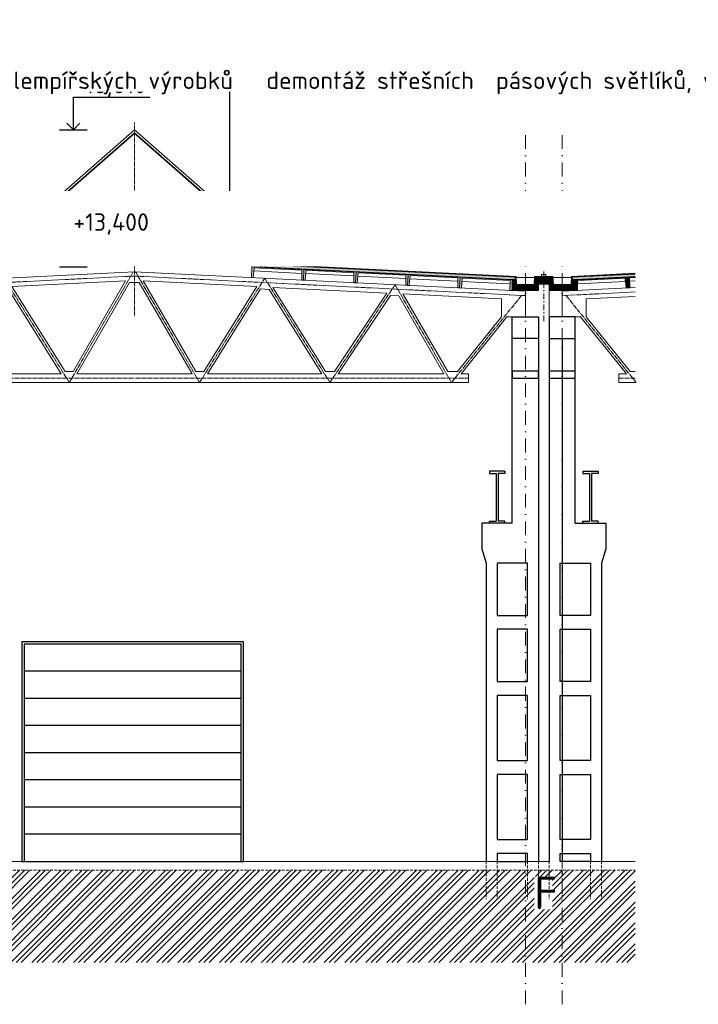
# Model space of a CAD drawing. Header units: millimetres. Extents: x -15830 to 4680139, y -28864 to 2281735.
# Tile 190 of 256: x 484263 to 499887, y 46138 to 68798. Entities that reach past the tile are written whole.
import ezdxf
from ezdxf import colors
from ezdxf.entities.mleader import LeaderData, LeaderLine
from ezdxf.math import Vec2, Vec3

# ---------------------------------------------------------------- set-up
doc = ezdxf.new("R2010")
doc.units = ezdxf.units.MM
for name, pattern in [('AM_DIN_G_W050', [13.75, 9.75, -1.5, 1, -1.5]), ('CARKOVANA', [5, 3, -2]), ('DASHDOT', [25.4, 12.7, -6.35, 0, -6.35]), ('HIDDEN', [9.525, 6.35, -3.175])]:
    doc.linetypes.add(name, pattern=pattern)
doc.layers.add('0 @ 200', color=7, linetype='Continuous')
doc.layers.add('A99_N_txt-popis-50', color=240, linetype='Continuous', lineweight=9)
doc.layers.add('A99_N_txt-popis-50 @ 200', color=240, linetype='Continuous', lineweight=9)
doc.styles.add('A99_popis', font='isocpeur.ttf')
doc.styles.add('ad_popis 100', font='isocpeur.ttf', dxfattribs={"height": 200})
pattern_1 = [(45, (431694.65, 59538.25), (-35.35534, 35.35534), []), (45, (431708.79, 59538.25), (-35.35534, 35.35534), []), (45, (431737.076, 59538.25), (-21.213203, 49.497475), [20, -10, 0, -10])]
pattern_2 = [(47.86, (460220.41, 62824.364), (-29.660305, 26.83778), []), (2.86, (460264.76, 62839.845), (26.837778, 29.660305), [5, -51.568542]), (47.86, (460269.754, 62840.095), (-29.660305, 26.83778), [5, -35]), (92.86, (460273.109, 62843.802), (-29.660305, 26.837778), [5, -51.568542]), (137.86, (460272.86, 62848.796), (-26.83778, -29.660305), [5, -35]), (2.86, (460264.158, 62851.9), (26.837778, 29.660305), [5, -51.568542]), (47.86, (460260.803, 62848.194), (-29.660305, 26.83778), [5, -35]), (92.86, (460261.053, 62843.2), (-29.660305, 26.837778), [5, -51.568542]), (137.86, (460264.76, 62839.845), (-26.83778, -29.660305), [5, -35]), (47.86, (460277.02, 62857.12), (-29.660305, 26.83778), [10, -30])]
pattern_3 = [(315, (414604.65, 300959.11), (28.284271, 28.284271), []), (270, (414617.9, 300914.04), (28.2842712, -28.2842712), [5, -51.5685425]), (315, (414617.9, 300909.04), (28.284271, 28.284271), [5, -35]), (360, (414621.434, 300905.506), (28.2842712, 28.2842712), [5, -51.5685425]), (45, (414626.434, 300905.506), (-28.284271, 28.284271), [5, -35]), (270, (414629.97, 300914.04), (28.2842712, -28.2842712), [5, -51.5685425]), (315, (414626.434, 300917.577), (28.284271, 28.284271), [5, -35]), (360, (414621.434, 300917.577), (28.2842712, 28.2842712), [5, -51.5685425]), (45, (414617.9, 300914.04), (-28.284271, 28.284271), [5, -35]), (315, (414634.54, 300900.935), (28.284271, 28.284271), [10, -30])]

# ---------------------------------------------------------------- blocks, each defined once
blk = doc.blocks.new('*U1031')
at = {"layer": 'A99_N_txt-popis-50 @ 200', "lineweight": 9}
ml = blk.add_multileader_mtext('Standard', dxfattribs=at)
ml.set_content('\\A1;{\\C256;odvodňovací systém \\Pbude součásti \\Pdodávky opláštění}', color=1, style='A99_popis')
ml.set_leader_properties(color=256, linetype='ByLayer', lineweight=-1)
ml.build(insert=Vec2(0, 0))
ml.multileader.update_dxf_attribs({"dogleg_length": 1, "arrow_head_size": 300, "scale": 200})
ctx = ml.context
ctx.base_point, ctx.scale, ctx.char_height, ctx.arrow_head_size, ctx.landing_gap_size, ctx.plane_origin = Vec3(114277, 64593), 200, 400, 300, 250, Vec3(117789, 60438)
notes = []
notes.append((ctx, [(1, (1, 1, 0), (124507, 64593), (-1, 0), 4890, [(0, [(125182, 62678)], 0, [])])]))
ctx.mtext.insert, ctx.mtext.width, ctx.mtext.defined_height, ctx.mtext.flow_direction = Vec3(114527, 64853), 5020, 63.5, 5
ctx.mtext.has_bg_fill, ctx.mtext.bg_color, ctx.mtext.bg_scale_factor, ctx.mtext.bg_transparency, ctx.mtext.use_window_bg_color = 1, -1073741824, 1, 0, 1
for ctx, leaders in notes:
    for number, flags, end, landing, length, lines in leaders:
        leader = LeaderData()
        leader.index, (leader.has_last_leader_line, leader.has_dogleg_vector, leader.attachment_direction) = number, flags
        leader.last_leader_point, leader.dogleg_vector, leader.dogleg_length = Vec3(end), Vec3(landing), length
        for number, points, colour, breaks in lines:
            line = LeaderLine()
            line.index, line.vertices, line.color, line.breaks = number, Vec3.list(points), colors.encode_raw_color(colour), breaks
            leader.lines.append(line)
        ctx.leaders.append(leader)

msp = doc.modelspace()

# ---------------------------------------------------------------- hatches: boundary and pattern name
at = {"lineweight": 0, "transparency": 33554687}
h = msp.add_hatch(dxfattribs=at)
h.set_pattern_fill('ZELEZOBETON', color=256, scale=10, angle=-90)
h.set_pattern_definition([(315, (-111095.35, 352148.25), (35.355339, 35.355339), []), (315, (-111095.35, 352134.11), (35.355339, 35.355339), []), (315, (-111095.35, 352105.826), (49.4974747, 21.2132034), [20, -10, 0, -10])])
h.paths.add_polyline_path([(495904.65, 62563.252), (495904.65, 62598.252), (496124.65, 62598.252), (496134.65, 62813.252), (496204.65, 62813.252), (496204.65, 62563.252)])
h.paths.add_polyline_path([(495604.65, 62563.252), (495604.65, 62813.252), (495674.65, 62813.252), (495684.65, 62598.252), (495904.65, 62598.252), (495904.65, 62563.252)])
at = {"linetype": 'Continuous', "lineweight": 0, "ltscale": 2, "transparency": 33554562}
h = msp.add_hatch(dxfattribs=at)
h.set_pattern_fill('BETON-LEHKY', color=256, scale=10, angle=-90, style=0)
h.set_pattern_definition(pattern_3)
h.paths.add_polyline_path([(496524.65, 62818.668), (496524.65, 62868.133), (496134.65, 62868.133), (496134.65, 62818.668)])
at = {"lineweight": 0, "transparency": 33554687}
h = msp.add_hatch(dxfattribs=at)
h.set_pattern_fill('ZELEZOBETON', color=256, scale=10, angle=-90)
h.set_pattern_definition([(315, (414604.65, 300973.25), (35.355339, 35.355339), []), (315, (414604.65, 300959.11), (35.355339, 35.355339), []), (315, (414604.65, 300930.826), (49.497475, 21.213203), [20, -10, 0, -10])])
h.paths.add_polyline_path([(496454.65, 62713.252), (496454.65, 62813.252), (496204.65, 62813.252), (496204.65, 62713.252)])
h = msp.add_hatch(dxfattribs=at)
h.set_pattern_fill('ZELEZOBETON', color=256, scale=10, angle=-90)
h.set_pattern_definition([(315, (-110245.35, 352148.25), (35.355339, 35.355339), []), (315, (-110245.35, 352134.11), (35.355339, 35.355339), []), (315, (-110245.35, 352105.826), (49.4974747, 21.2132034), [20, -10, 0, -10])])
h.paths.add_polyline_path([(496754.65, 62563.252), (496754.65, 62598.252), (496974.65, 62598.252), (496984.65, 62813.252), (497054.65, 62813.252), (497054.65, 62563.252)])
h.paths.add_polyline_path([(496454.65, 62563.252), (496454.65, 62813.252), (496524.65, 62813.252), (496534.65, 62598.252), (496754.65, 62598.252), (496754.65, 62563.252)])
at = {"linetype": 'Continuous', "lineweight": 0, "ltscale": 2, "transparency": 33554562}
h = msp.add_hatch(dxfattribs=at)
h.set_pattern_fill('BETON-LEHKY', color=256, scale=10, angle=-90)
h.set_pattern_definition(pattern_2)
h.paths.add_polyline_path([(498429.65, 62887.263), (498429.65, 62942.331), (496973.889, 62869.605), (496976.633, 62814.673)])
at = {"lineweight": 0, "transparency": 33554687}
h = msp.add_hatch(dxfattribs=at)
h.set_pattern_fill('ZELEZOBETON', color=256, scale=10, angle=-90)
h.set_pattern_definition(pattern_1)
h.paths.add_polyline_path([(498429.65, 62862.232), (498429.65, 62882.257), (497056.783, 62813.671), (497059.828, 62752.725), (497066.698, 62615.201), (497069.257, 62563.982), (497109.207, 62565.98), (497107.719, 62796.191), (498206.349, 62851.076), (498227.812, 62621.861), (498307.713, 62625.853), (498306.224, 62856.066)])
at = {"lineweight": 0}
h = msp.add_hatch(dxfattribs=at)
h.set_pattern_fill('BETON-LEHKY', color=256, scale=10, angle=-90, style=0)
h.set_pattern_definition(pattern_3)
h.paths.add_polyline_path([(496124.65, 62598.252), (496128.576, 62682.67), (495680.697, 62683.252), (495684.65, 62598.252)])
at = {"linetype": 'Continuous', "lineweight": 0, "ltscale": 2, "transparency": 33554562}
h = msp.add_hatch(dxfattribs=at)
h.set_pattern_fill('BETON-LEHKY', color=256, scale=10, angle=-90, style=0)
h.set_pattern_definition([(45, (446383.792, 300973.252), (-28.284271, 28.284271), []), (360, (446428.86, 300986.5), (28.2842712, 28.2842712), [5, -51.5685425]), (45, (446433.86, 300986.5), (-28.284271, 28.284271), [5, -35]), (90, (446437.396, 300990.036), (-28.2842712, 28.2842712), [5, -51.5685425]), (135, (446437.396, 300995.036), (-28.284271, -28.284271), [5, -35]), (360, (446428.86, 300998.572), (28.2842712, 28.2842712), [5, -51.5685425]), (45, (446425.325, 300995.036), (-28.284271, 28.284271), [5, -35]), (90, (446425.325, 300990.036), (-28.2842712, 28.2842712), [5, -51.5685425]), (135, (446428.86, 300986.5), (-28.284271, -28.284271), [5, -35]), (45, (446441.967, 301003.143), (-28.284271, 28.284271), [10, -30])])
h.paths.add_polyline_path([(496974.65, 62598.252), (496978.576, 62682.67), (496530.697, 62683.252), (496534.65, 62598.252)])
at = {"linetype": 'Continuous', "lineweight": 0}
h = msp.add_hatch(dxfattribs=at)
h.set_pattern_fill('ZEM_PUVODNI', color=256, scale=85, angle=-90)
h.set_pattern_definition([(45, (409519.65, 300973.25), (-240.4163, 240.4163), []), (45, (409639.86, 300973.25), (-240.4163, 240.4163), []), (45, (409760.07, 300973.25), (-240.4163, 240.4163), [])])
h.paths.add_polyline_path([(397059.65, 49228.252), (409579.65, 49228.252), (413714.65, 49228.252), (413714.65, 48673.252), (414004.65, 48673.252), (414004.65, 49228.252), (498429.65, 49228.252), (498429.65, 47103.252), (397059.65, 47103.252)])

# ---------------------------------------------------------------- linework, layer by layer
at = {"ltscale": 2}
for p, q in [((485499.901, 66266.89), (485350.351, 66416.837)), ((485499.901, 66266.89), (485649.45, 66416.837)), ((485182.605, 66266.89), (485817.197, 66266.89)), ((485499.901, 63110.046), (485499.901, 63859.009)), ((485499.901, 63859.009), (487256.442, 63859.009)), ((485499.901, 63110.046), (485350.351, 63259.993)), ((485499.901, 63110.046), (485649.45, 63259.993)), ((485182.605, 63110.046), (485817.197, 63110.046))]:
    msp.add_line(p, q, dxfattribs=at)
at = {"lineweight": 5}
for p, q in [((494429.517, 60648.252), (494599.304, 60648.252)), ((494599.304, 60648.252), (494599.304, 60448.252)), ((498059.996, 60648.252), (498059.996, 60448.252)), ((498229.783, 60648.252), (498059.996, 60648.252))]:
    msp.add_line(p, q, dxfattribs=at)
for p, q in [((495429.65, 58408.252), (495079.65, 58408.252)), ((495079.65, 58408.252), (495079.65, 58358.252)), ((495079.65, 58358.252), (495229.65, 58358.252)), ((495229.65, 58358.252), (495229.65, 57258.252)), ((495429.65, 58358.252), (495279.65, 58358.252)), ((495279.65, 58358.252), (495279.65, 57258.252)), ((495429.65, 58408.252), (495429.65, 58358.252)), ((497229.65, 58408.252), (497579.65, 58408.252)), ((497229.65, 58408.252), (497229.65, 58358.252)), ((497229.65, 58358.252), (497379.65, 58358.252)), ((497379.65, 58358.252), (497379.65, 57258.252)), ((497429.65, 58358.252), (497429.65, 57258.252)), ((497579.65, 58358.252), (497429.65, 58358.252)), ((497579.65, 58408.252), (497579.65, 58358.252)), ((495079.65, 57208.252), (495079.65, 57258.252)), ((495079.65, 57258.252), (495229.65, 57258.252)), ((495429.65, 57208.252), (495079.65, 57208.252)), ((495429.65, 57258.252), (495279.65, 57258.252)), ((495429.65, 57208.252), (495429.65, 57258.252)), ((497229.65, 57208.252), (497229.65, 57258.252)), ((497229.65, 57258.252), (497379.65, 57258.252)), ((497229.65, 57208.252), (497579.65, 57208.252)), ((497579.65, 57258.252), (497429.65, 57258.252)), ((497579.65, 57208.252), (497579.65, 57258.252))]:
    msp.add_line(p, q)
at = {"lineweight": 13}
for p, q in [((441334.65, 49428.252), (496454.65, 49428.252)), ((496754.65, 49428.252), (498429.65, 49428.252))]:
    msp.add_line(p, q, dxfattribs=at)
at = {"linetype": 'HIDDEN', "lineweight": 5, "ltscale": 10}
msp.add_line((414004.65, 49228.252), (498429.65, 49228.252), dxfattribs=at)
at = {"lineweight": 5}
for points in [[(486904.65, 62998.252), (477904.65, 62548.252)], [(486904.65, 62998.252), (495904.65, 62548.252)], [(490757.075, 62960.621), (489651.931, 63015.831)], [(486699.517, 62787.746), (484083.189, 62656.929)], [(485491.437, 60698.252), (486699.517, 62787.746)], [(487109.783, 62787.746), (489726.111, 62656.929)], [(488317.863, 60698.252), (487109.783, 62787.746)], [(491955.58, 62900.746), (490850.437, 62955.957)], [(493154.085, 62840.871), (492048.942, 62896.082)], [(494352.591, 62780.996), (493247.447, 62836.207)], [(494445.953, 62776.332), (495551.096, 62721.121)], [(495689.65, 62868.252), (496119.65, 62868.252)], [(496539.65, 62868.252), (496969.65, 62868.252)], [(498213.348, 62776.332), (497108.204, 62721.121)], [(498306.709, 62780.996), (498429.65, 62787.138)], [(485220.688, 60648.252), (483999.179, 62602.666)], [(485307.362, 60698.252), (484083.189, 62656.929)], [(485578.039, 60648.252), (486792.194, 62748.252)], [(486904.65, 62748.252), (486792.194, 62748.252)], [(486904.65, 62748.252), (487017.106, 62748.252)], [(488231.261, 60648.252), (487017.106, 62748.252)], [(488501.938, 60698.252), (489726.111, 62656.929)], [(488588.612, 60648.252), (489810.121, 62602.666)], [(489810.121, 62602.666), (490005.277, 62592.908)], [(490005.277, 62592.908), (491220.688, 60648.252)], [(490094.708, 62638.499), (492717.303, 62507.37)], [(490094.708, 62638.499), (491307.362, 60698.252)], [(495904.65, 61958.252), (495904.65, 62548.252)], [(498429.65, 62632.002), (496754.65, 62548.252)], [(491511.224, 60698.252), (492717.303, 62507.37)], [(491598.076, 60648.252), (492801.312, 62453.107)], [(492994.114, 62443.467), (492801.312, 62453.107)], [(492994.114, 62443.467), (494031.349, 60648.252)], [(493083.255, 62489.072), (495354.65, 62375.502)], [(493083.255, 62489.072), (494117.951, 60698.252)], [(495354.65, 61959.105), (495354.65, 62375.502)], [(498429.65, 62431.752), (497304.65, 62375.502)], [(497304.65, 61959.105), (497304.65, 62375.502)], [(494341.41, 60698.252), (495354.65, 61959.105)], [(494429.517, 60648.252), (495482.253, 61958.252)], [(495904.65, 61958.252), (495482.253, 61958.252)], [(496754.65, 61958.252), (497177.047, 61958.252)], [(498229.783, 60648.252), (497177.047, 61958.252)], [(498317.891, 60698.252), (497304.65, 61959.105)], [(485220.688, 60648.252), (482588.612, 60648.252)], [(485491.437, 60698.252), (485307.362, 60698.252)], [(486904.65, 60648.252), (485578.039, 60648.252)], [(486904.65, 60648.252), (488231.261, 60648.252)], [(488317.863, 60698.252), (488501.938, 60698.252)], [(488588.612, 60648.252), (491220.688, 60648.252)], [(491307.362, 60698.252), (491511.224, 60698.252)], [(491598.076, 60648.252), (494031.349, 60648.252)], [(494117.951, 60698.252), (494341.41, 60698.252)], [(498429.65, 60698.252), (498317.891, 60698.252)], [(486904.65, 60448.252), (479209.996, 60448.252)], [(486904.65, 60448.252), (494599.304, 60448.252)], [(498429.65, 60448.252), (498059.996, 60448.252)]]:
    msp.add_lwpolyline(points, dxfattribs=at)
at = {"color": 253, "linetype": 'AM_DIN_G_W050', "lineweight": 0, "ltscale": 10}
for points in [[(485404.65, 60448.252), (486878.217, 62996.93)], [(488404.65, 60448.252), (486931.083, 62996.93)], [(486909.644, 62898.377), (477909.644, 62448.377)], [(485404.65, 60448.252), (483904.65, 62848.252)], [(486899.656, 62898.377), (495899.656, 62448.377)], [(488404.65, 60448.252), (489904.65, 62848.252)], [(489904.65, 62848.252), (491404.65, 60448.252), (492904.65, 62698.252), (494204.65, 60448.252)], [(494204.65, 60448.252), (495815.367, 62452.591)], [(498429.65, 62531.877), (496759.644, 62448.377)], [(498454.65, 60448.252), (496843.933, 62452.591)], [(479209.996, 60548.252), (479209.996, 60548.252), (486904.65, 60548.252)], [(494599.304, 60548.252), (494599.304, 60548.252), (486904.65, 60548.252)], [(498059.996, 60548.252), (498059.996, 60548.252), (498429.65, 60548.252)]]:
    msp.add_lwpolyline(points, dxfattribs=at)
at = {"lineweight": 0}
for points in [[(490796.022, 62803.482), (490808.496, 63053.17), (489609.99, 63113.045), (489597.516, 62863.357), (489637.467, 62861.361), (489658.93, 63090.575), (490757.56, 63035.69), (490756.072, 62805.478)], [(491994.527, 62743.607), (492007.001, 62993.296), (490808.496, 63053.17), (490796.022, 62803.482), (490835.972, 62801.486), (490857.436, 63030.7), (491956.065, 62975.815), (491954.577, 62745.603)], [(493193.032, 62683.732), (493205.506, 62933.421), (492007.001, 62993.296), (491994.527, 62743.607), (492034.477, 62741.611), (492055.941, 62970.826), (493154.571, 62915.94), (493153.082, 62685.728)], [(494391.538, 62623.857), (494404.012, 62873.546), (493205.506, 62933.421), (493193.032, 62683.732), (493232.983, 62681.736), (493254.446, 62910.951), (494353.076, 62856.066), (494351.588, 62625.853)], [(495604.65, 62813.252), (495604.65, 62563.252), (496204.65, 62563.252), (496204.65, 62813.252), (496134.65, 62813.252), (496124.65, 62598.252), (495684.65, 62598.252), (495674.65, 62813.252)], [(496454.65, 62813.252), (496454.65, 62563.252), (497054.65, 62563.252), (497054.65, 62813.252), (496984.65, 62813.252), (496974.65, 62598.252), (496534.65, 62598.252), (496524.65, 62813.252)]]:
    msp.add_lwpolyline(points, close=True, dxfattribs=at)
at = {"lineweight": 9}
for points in [[(490796.022, 62803.482), (490756.072, 62805.478), (490757.56, 63035.69), (489658.93, 63090.575), (489637.467, 62861.361), (489597.516, 62863.357), (489609.99, 63113.045)], [(490796.022, 62803.482), (490835.972, 62801.486), (490857.436, 63030.7), (491956.065, 62975.815), (491954.577, 62745.603), (491994.527, 62743.607), (491994.527, 62743.607)], [(493193.032, 62683.732), (493153.082, 62685.728), (493154.571, 62915.94), (492055.941, 62970.826), (492034.477, 62741.611), (491994.527, 62743.607), (491994.527, 62743.607)], [(493193.032, 62683.732), (493232.983, 62681.736), (493254.446, 62910.951), (494353.076, 62856.066), (494351.588, 62625.853), (494391.538, 62623.857), (494391.538, 62623.857)], [(496454.65, 62713.252), (496204.65, 62713.252), (496204.65, 62563.252), (495550.093, 62565.978), (495551.581, 62796.191), (494452.952, 62851.076), (494431.488, 62621.861), (494391.538, 62623.857), (494391.538, 62623.857)], [(497069.257, 62563.982), (497109.207, 62565.978), (497107.719, 62796.191), (498206.349, 62851.076), (498227.812, 62621.861), (498267.762, 62623.857), (498267.762, 62623.857)], [(498429.65, 62862.232), (498306.224, 62856.066), (498307.713, 62625.853), (498267.762, 62623.857), (498267.762, 62623.857)]]:
    msp.add_lwpolyline(points, dxfattribs=at)
at = {"linetype": 'CARKOVANA', "lineweight": 0, "ltscale": 15}
for points, const_width in [([(495602.642, 62816.168), (489809.878, 63105.607)], 5), ([(495602.642, 62816.168), (495674.514, 62816.168)], 5), ([(495904.65, 62693.252), (495690.242, 62693.252), (495681.565, 62879.809)], 20), ([(495904.65, 62693.252), (496119.058, 62693.252), (496127.735, 62879.809)], 20), ([(496137.203, 62878.133), (496522.097, 62878.133)], 20), ([(496524.65, 62816.168), (496134.786, 62816.168)], 5), ([(496754.65, 62693.252), (496540.242, 62693.252), (496531.565, 62879.809)], 20), ([(496754.65, 62693.252), (496969.058, 62693.252), (496977.735, 62879.809)], 20), ([(496973.39, 62879.592), (498429.65, 62952.344)], 20), ([(496973.39, 62879.592), (498429.65, 62952.344)], 20), ([(497056.658, 62816.168), (496984.786, 62816.168)], 5), ([(497056.658, 62816.168), (498429.65, 62884.77)], 5)]:
    msp.add_lwpolyline(points, dxfattribs=dict(at, const_width=const_width))
at = {"lineweight": 0}
for points in [[(495602.766, 62818.665), (489808.255, 63108.172)], [(495602.642, 62818.668), (495674.398, 62818.668)], [(495602.642, 62813.668), (495674.631, 62813.668)], [(495904.65, 62683.252), (495680.697, 62683.252), (495671.154, 62888.415)], [(495904.65, 62703.252), (495699.788, 62703.252), (495691.133, 62889.344)], [(495904.65, 62703.252), (496109.512, 62703.252), (496118.168, 62889.344)], [(495904.65, 62683.252), (496128.604, 62683.252), (496138.146, 62888.415)], [(496118.111, 62888.133), (496541.189, 62888.133)], [(496206.658, 62813.668), (496134.669, 62813.668)], [(496524.65, 62818.668), (496134.902, 62818.668)], [(496137.203, 62868.133), (496522.097, 62868.133)], [(496204.65, 62813.252), (496454.65, 62813.252)], [(496279.65, 62888.133), (496279.65, 62938.133), (496379.65, 62938.133), (496379.65, 62888.133)], [(496754.65, 62683.252), (496530.697, 62683.252), (496521.154, 62888.415)], [(496754.65, 62703.252), (496549.788, 62703.252), (496541.133, 62889.344)], [(496754.65, 62703.252), (496959.512, 62703.252), (496968.168, 62889.344)], [(496754.65, 62683.252), (496978.604, 62683.252), (496988.146, 62888.415)], [(496968.168, 62889.344), (498429.65, 62962.356)], [(496972.891, 62889.58), (498429.65, 62962.356)], [(496973.889, 62869.605), (498429.65, 62942.331)], [(496973.889, 62869.605), (498429.65, 62942.331)], [(497056.658, 62813.668), (496984.669, 62813.668)], [(497056.658, 62818.668), (496984.902, 62818.668)], [(497056.534, 62818.665), (498429.65, 62887.269)], [(496204.65, 62713.252), (496454.65, 62713.252)]]:
    msp.add_lwpolyline(points, dxfattribs=at)
at = {"linetype": 'DASHDOT', "lineweight": 5, "ltscale": 10}
msp.add_lwpolyline([(496329.65, 61860.404), (496329.65, 63055.813)], dxfattribs=at)
at = {"linetype": 'Continuous', "lineweight": 0, "ltscale": 2, "transparency": 33554562}
for points in [[(495904.65, 62683.252), (495680.697, 62683.252), (495671.531, 62880.311)], [(495904.65, 62683.252), (496128.604, 62683.252), (496137.769, 62880.311)], [(496754.65, 62683.252), (496530.697, 62683.252), (496521.531, 62880.311)], [(496754.65, 62683.252), (496978.604, 62683.252), (496987.769, 62880.311)]]:
    msp.add_lwpolyline(points, dxfattribs=at)
at = {"color": 1, "lineweight": 0}
for points in [[(496204.65, 62813.252), (496134.65, 62813.252), (496134.65, 62813.252), (496124.65, 62598.252), (495904.65, 62598.252)], [(497054.65, 62813.252), (496984.65, 62813.252), (496984.65, 62813.252), (496974.65, 62598.252), (496754.65, 62598.252)], [(497056.783, 62813.671), (498429.65, 62882.257)]]:
    msp.add_lwpolyline(points, dxfattribs=at)
at = {"lineweight": 13}
msp.add_lwpolyline([(496754.65, 61958.252), (496754.65, 62548.252)], dxfattribs=at)
for points in [[(495604.65, 61958.252), (496204.65, 61958.252), (496204.65, 61458.252), (495604.65, 61458.252)], [(497054.65, 61958.252), (496454.65, 61958.252), (496454.65, 61458.252), (497054.65, 61458.252)], [(496204.65, 60708.252), (495604.65, 60708.252), (495604.65, 60548.252), (496204.65, 60548.252)], [(497054.65, 60708.252), (496454.65, 60708.252), (496454.65, 60548.252), (497054.65, 60548.252)], [(495954.65, 56288.252), (495254.65, 56288.252), (495254.65, 55088.252), (495954.65, 55088.252)], [(496704.65, 56288.252), (497404.65, 56288.252), (497404.65, 55088.252), (496704.65, 55088.252)], [(495954.65, 54768.252), (495254.65, 54768.252), (495254.65, 53568.252), (495954.65, 53568.252)], [(496704.65, 54768.252), (497404.65, 54768.252), (497404.65, 53568.252), (496704.65, 53568.252)], [(489414.65, 49428.252), (489414.65, 54478.252), (484314.65, 54478.252), (484314.65, 49428.252)], [(489364.65, 49428.252), (489364.65, 54428.252), (484364.65, 54428.252), (484364.65, 49428.252)], [(495954.65, 53248.252), (495254.65, 53248.252), (495254.65, 51748.252), (495954.65, 51748.252)], [(496704.65, 53248.252), (497404.65, 53248.252), (497404.65, 51748.252), (496704.65, 51748.252)], [(495954.65, 51428.252), (495254.65, 51428.252), (495254.65, 49928.252), (495954.65, 49928.252)], [(496704.65, 51428.252), (497404.65, 51428.252), (497404.65, 49928.252), (496704.65, 49928.252)], [(495954.65, 49608.252), (495254.65, 49608.252), (495254.65, 49428.252), (495954.65, 49428.252)], [(496704.65, 49608.252), (497404.65, 49608.252), (497404.65, 49428.252), (496704.65, 49428.252)]]:
    msp.add_lwpolyline(points, close=True)
for points in [[(495604.65, 57208.252), (494904.65, 57208.252), (494904.65, 56623.252), (495004.65, 56293.252), (495004.65, 49428.252)], [(497054.65, 57208.252), (497754.65, 57208.252), (497754.65, 56623.252), (497654.65, 56293.252), (497654.65, 49428.252)], [(489364.65, 53803.252), (489364.65, 53803.252), (484364.65, 53803.252)], [(489364.65, 53178.252), (489364.65, 53178.252), (484364.65, 53178.252)], [(489364.65, 52553.252), (489364.65, 52553.252), (484364.65, 52553.252)], [(489364.65, 51928.252), (489364.65, 51928.252), (484364.65, 51928.252)], [(489364.65, 51303.252), (489364.65, 51303.252), (484364.65, 51303.252)], [(489364.65, 50678.252), (489364.65, 50678.252), (484364.65, 50678.252)], [(489364.65, 50053.252), (489364.65, 50053.252), (484364.65, 50053.252)]]:
    msp.add_lwpolyline(points)
at = {"color": 7, "linetype": 'HIDDEN', "lineweight": 5, "ltscale": 10}
for points in [[(495004.65, 49428.252), (495004.65, 48558.252)], [(495254.65, 49428.252), (495254.65, 48558.252)], [(495954.65, 49428.252), (495954.65, 48558.252)], [(497404.65, 49428.252), (497404.65, 48558.252)], [(497654.65, 49428.252), (497654.65, 48558.252)]]:
    msp.add_lwpolyline(points, dxfattribs=at)

# ---------------------------------------------------------------- texts
at = {"ltscale": 2, "style": 'A99_popis'}
msp.add_text('+13,400', height=400, dxfattribs=at).set_placement((485499.65, 63941.694))

# ---------------------------------------------------------------- leaders
at = {"layer": '0 @ 200', "lineweight": 9}
ml = msp.add_multileader_mtext('Standard', dxfattribs=at)
ml.set_content('\\A1;{\\C256;demontáž pásového světlíku}', color=1, style='A99_popis')
ml.set_leader_properties(color=256, linetype='ByLayer', lineweight=-1)
ml.build(insert=Vec2(0, 0))
ml.multileader.update_dxf_attribs({"dogleg_length": 1, "arrow_head_size": 300, "scale": 200})
ctx = ml.context
ctx.base_point, ctx.scale, ctx.char_height, ctx.arrow_head_size, ctx.landing_gap_size, ctx.plane_origin = Vec3(229028.95, 68458.252), 200, 400, 300, 250, Vec3(231833.95, 60672.091)
notes = []
notes.append((ctx, [(0, (1, 1, 0), (228383.95, 68458.252), (1, 0), 645, [(0, [(228383.95, 66610.615)], 0, [])])]))
ctx.mtext.insert, ctx.mtext.width, ctx.mtext.defined_height, ctx.mtext.flow_direction = Vec3(229278.95, 68718.252), 7477.42517, 1693.333, 5
ctx.mtext.has_bg_fill, ctx.mtext.bg_color, ctx.mtext.bg_scale_factor, ctx.mtext.bg_transparency, ctx.mtext.use_window_bg_color = 1, -1073741824, 1, 0, 1
ml = msp.add_multileader_mtext('Standard', dxfattribs=at)
ml.set_content('\\A1;{\\C256;vybourání oken a dozdění okenních otvorů}', color=1, style='A99_popis')
ml.set_leader_properties(color=256, linetype='ByLayer', lineweight=-1)
ml.build(insert=Vec2(0, 0))
ml.multileader.update_dxf_attribs({"dogleg_length": 1, "arrow_head_size": 300, "scale": 200})
ctx = ml.context
ctx.base_point, ctx.scale, ctx.char_height, ctx.arrow_head_size, ctx.landing_gap_size, ctx.plane_origin = Vec3(212971.45, 59778.019), 200, 400, 300, 250, Vec3(215113.95, 48932.228)
notes.append((ctx, [(1, (1, 1, 0), (218256.45, 59778.019), (-1, 0), 585, [(0, [(219378.95, 59778.252)], 0, [])])]))
ctx.mtext.insert, ctx.mtext.width, ctx.mtext.defined_height, ctx.mtext.flow_direction = Vec3(213221.45, 59978.019), 4450, 1693.333, 5
ctx.mtext.has_bg_fill, ctx.mtext.bg_color, ctx.mtext.bg_scale_factor, ctx.mtext.bg_transparency, ctx.mtext.use_window_bg_color = 1, -1073741824, 1, 0, 1
for ctx, leaders in notes:
    for number, flags, end, landing, length, lines in leaders:
        leader = LeaderData()
        leader.index, (leader.has_last_leader_line, leader.has_dogleg_vector, leader.attachment_direction) = number, flags
        leader.last_leader_point, leader.dogleg_vector, leader.dogleg_length = Vec3(end), Vec3(landing), length
        for number, points, colour, breaks in lines:
            line = LeaderLine()
            line.index, line.vertices, line.color, line.breaks = number, Vec3.list(points), colors.encode_raw_color(colour), breaks
            leader.lines.append(line)
        ctx.leaders.append(leader)

# ---------------------------------------------------------------- next in the draw order: linework, layer by layer
at = {"ltscale": 2}
for p, q in [((485499.901, 66266.89), (485499.901, 67015.853)), ((485499.901, 67015.853), (487256.442, 67015.853))]:
    msp.add_line(p, q, dxfattribs=at)
at = {"linetype": 'DASHDOT', "lineweight": 5, "ltscale": 25}
msp.add_line((495904.65, 46138.434), (495904.65, 66158.434), dxfattribs=at)
at = {"lineweight": 13}
msp.add_line((496454.65, 49428.252), (496454.65, 62713.252), dxfattribs=at)
msp.add_line((496754.65, 61458.252), (496754.65, 49428.252))
for points in [[(495604.65, 57208.252), (495604.65, 61958.252), (496204.65, 61958.252), (496204.65, 49428.252)], [(497054.65, 57208.252), (497054.65, 61958.252), (496454.65, 61958.252), (496454.65, 49428.252)]]:
    msp.add_lwpolyline(points)

# ---------------------------------------------------------------- next in the draw order: texts
at = {"ltscale": 2, "style": 'A99_popis'}
msp.add_text('+16,810 ', height=400, dxfattribs=at).set_placement((485499.65, 67105.562))
at = {"color": 1, "lineweight": 0, "insert": (496109.65, 49076.75), "char_height": 750, "width": 413.22059, "attachment_point": 1, "style": 'ad_popis 100', "bg_fill": 3, "box_fill_scale": 1, "bg_fill_color": 256, "bg_fill_transparency": 0}
msp.add_mtext('F', dxfattribs=at)

# ---------------------------------------------------------------- next in the draw order: linework, layer by layer
at = {"color": 7, "linetype": 'HIDDEN', "lineweight": 5, "ltscale": 10}
for points in [[(496204.65, 49428.252), (496204.65, 48558.252)], [(496454.65, 49428.252), (496454.65, 48558.252)], [(496754.65, 49423.252), (496754.65, 48553.252)]]:
    msp.add_lwpolyline(points, dxfattribs=at)

# ---------------------------------------------------------------- next in the draw order: leaders
at = {"layer": '0 @ 200', "lineweight": 9}
ml = msp.add_multileader_mtext('Standard', dxfattribs=at)
ml.set_content('\\A1;{\\C256;demontáž střešních  panelů PUR + polykarbonát, tl.40mm, včetně klempířských výrobků}', color=1, style='A99_popis')
ml.set_leader_properties(color=256, linetype='ByLayer', lineweight=-1)
ml.build(insert=Vec2(0, 0))
ml.multileader.update_dxf_attribs({"dogleg_length": 1, "arrow_head_size": 300, "scale": 200})
ctx = ml.context
ctx.base_point, ctx.scale, ctx.char_height, ctx.arrow_head_size, ctx.landing_gap_size, ctx.plane_origin = Vec3(421519.312, 67343.271), 200, 400, 300, 250, Vec3(424679.312, 61537.247)
notes = []
notes.append((ctx, [(0, (1, 1, 0), (420934.312, 67343.271), (1, 0), 585, [(0, [(420934.312, 63233.252)], 0, [])])]))
ctx.mtext.insert, ctx.mtext.width, ctx.mtext.flow_direction = Vec3(421769.312, 67603.271), 10901.4332, 5
ctx.mtext.has_bg_fill, ctx.mtext.bg_color, ctx.mtext.bg_scale_factor, ctx.mtext.bg_transparency, ctx.mtext.use_window_bg_color = 1, -1073741824, 1, 0, 1
for ctx, leaders in notes:
    for number, flags, end, landing, length, lines in leaders:
        leader = LeaderData()
        leader.index, (leader.has_last_leader_line, leader.has_dogleg_vector, leader.attachment_direction) = number, flags
        leader.last_leader_point, leader.dogleg_vector, leader.dogleg_length = Vec3(end), Vec3(landing), length
        for number, points, colour, breaks in lines:
            line = LeaderLine()
            line.index, line.vertices, line.color, line.breaks = number, Vec3.list(points), colors.encode_raw_color(colour), breaks
            leader.lines.append(line)
        ctx.leaders.append(leader)

# ---------------------------------------------------------------- next in the draw order: hatches: boundary and pattern name
at = {"lineweight": 0, "transparency": 33554687}
h = msp.add_hatch(dxfattribs=at)
h.set_pattern_fill('ZELEZOBETON', color=256, scale=10, angle=-90)
h.set_pattern_definition(pattern_1)
h.paths.add_polyline_path([(495602.517, 62813.671), (495599.472, 62752.725), (495592.602, 62615.201), (495590.043, 62563.982), (495550.093, 62565.98), (495551.581, 62796.191), (494452.952, 62851.076), (494431.488, 62621.861), (494351.588, 62625.853), (494353.076, 62856.066), (493254.446, 62910.951), (493232.992, 62681.835), (493153.083, 62685.83), (493154.571, 62915.94), (492055.941, 62970.826), (492034.491, 62741.76), (491954.578, 62745.756), (491956.065, 62975.815), (490857.436, 63030.7), (490835.972, 62801.486), (490756.073, 62805.681), (490757.56, 63035.69), (489658.93, 63090.575), (489637.49, 62861.61), (489597.529, 62863.608), (489637.932, 63672.348), (489727.82, 63667.857), (489809.741, 63103.066)])
at = {"linetype": 'Continuous', "lineweight": 0, "ltscale": 2, "transparency": 33554562}
h = msp.add_hatch(dxfattribs=at)
h.set_pattern_fill('BETON-LEHKY', color=256, scale=10, angle=-90)
h.set_pattern_definition(pattern_2)
h.paths.add_polyline_path([(495685.411, 62869.605), (489822.723, 63162.492), (489819.978, 63107.561), (495682.667, 62814.673)])

# ---------------------------------------------------------------- next in the draw order: linework, layer by layer
at = {"lineweight": 9}
msp.add_lwpolyline([(489717.284, 63668.583), (489647.407, 63672.735), (489650.077, 63717.656), (489719.953, 63713.504)], close=True, dxfattribs=at)
for points in [[(489854.829, 63678.779), (489811.956, 63629.923)], [(489637.932, 63672.348), (489609.99, 63113.045)]]:
    msp.add_lwpolyline(points, dxfattribs=at)
at = {"lineweight": 0}
for points in [[(489639.65, 63673.252), (484169.65, 63673.252)], [(489729.351, 63667.857), (489639.65, 63673.252)], [(495602.517, 62813.671), (489809.741, 63103.066), (489727.607, 63669.323)], [(495685.411, 62869.605), (489800.975, 63163.579), (489728.48, 63663.252)], [(495685.411, 62869.605), (489800.975, 63163.579), (489728.48, 63663.252)], [(495686.409, 62889.58), (489818.406, 63182.733), (489748.689, 63663.252)], [(495691.133, 62889.344), (489818.406, 63182.733), (489748.689, 63663.252)]]:
    msp.add_lwpolyline(points, dxfattribs=at)
at = {"linetype": 'CARKOVANA', "lineweight": 0, "ltscale": 15, "const_width": 20}
msp.add_lwpolyline([(495685.91, 62879.592), (489808.979, 63173.191), (489738.5, 63663.252)], dxfattribs=at)
msp.add_lwpolyline([(495685.91, 62879.592), (489808.979, 63173.191), (489738.5, 63663.252)], dxfattribs=at)

# ---------------------------------------------------------------- next in the draw order: leaders
at = {"layer": '0 @ 200', "lineweight": 9}
ml = msp.add_multileader_mtext('Standard', dxfattribs=at)
ml.set_content('\\A1;{\\C256;demontáž střešních  pásových světlíků, včetně klempířských výrobků}', color=1, style='A99_popis')
ml.set_leader_properties(color=256, linetype='ByLayer', lineweight=-1)
ml.build(insert=Vec2(0, 0))
ml.multileader.update_dxf_attribs({"dogleg_length": 1, "arrow_head_size": 300, "scale": 200})
ctx = ml.context
ctx.base_point, ctx.scale, ctx.char_height, ctx.arrow_head_size, ctx.landing_gap_size, ctx.plane_origin = Vec3(453609.046, 67343.271), 200, 400, 300, 250, Vec3(456769.046, 61537.247)
notes = []
notes.append((ctx, [(0, (1, 1, 0), (453024.046, 67343.271), (1, 0), 585, [(0, [(453024.046, 64269.7)], 0, [])])]))
ctx.mtext.insert, ctx.mtext.width, ctx.mtext.flow_direction = Vec3(453859.046, 67603.271), 5217.25119, 5
ctx.mtext.has_bg_fill, ctx.mtext.bg_color, ctx.mtext.bg_scale_factor, ctx.mtext.bg_transparency, ctx.mtext.use_window_bg_color = 1, -1073741824, 1, 0, 1
for ctx, leaders in notes:
    for number, flags, end, landing, length, lines in leaders:
        leader = LeaderData()
        leader.index, (leader.has_last_leader_line, leader.has_dogleg_vector, leader.attachment_direction) = number, flags
        leader.last_leader_point, leader.dogleg_vector, leader.dogleg_length = Vec3(end), Vec3(landing), length
        for number, points, colour, breaks in lines:
            line = LeaderLine()
            line.index, line.vertices, line.color, line.breaks = number, Vec3.list(points), colors.encode_raw_color(colour), breaks
            leader.lines.append(line)
        ctx.leaders.append(leader)

# ---------------------------------------------------------------- next in the draw order: leaders
ml = msp.add_multileader_mtext('Standard', dxfattribs=at)
ml.set_content('\\A1;{\\C256;demontáž střešních  pásových světlíků, včetně klempířských výrobků}', color=1, style='A99_popis')
ml.set_leader_properties(color=256, linetype='ByLayer', lineweight=-1)
ml.build(insert=Vec2(0, 0))
ml.multileader.update_dxf_attribs({"dogleg_length": 1, "arrow_head_size": 300, "scale": 200})
ctx = ml.context
ctx.base_point, ctx.scale, ctx.char_height, ctx.arrow_head_size, ctx.landing_gap_size, ctx.plane_origin = Vec3(471689.046, 67343.271), 200, 400, 300, 250, Vec3(474849.046, 61537.247)
notes = []
notes.append((ctx, [(0, (1, 1, 0), (471104.046, 67343.271), (1, 0), 585, [(0, [(471104.046, 64269.7)], 0, [])])]))
ctx.mtext.insert, ctx.mtext.width, ctx.mtext.flow_direction = Vec3(471939.046, 67603.271), 5217.25119, 5
ctx.mtext.has_bg_fill, ctx.mtext.bg_color, ctx.mtext.bg_scale_factor, ctx.mtext.bg_transparency, ctx.mtext.use_window_bg_color = 1, -1073741824, 1, 0, 1
for ctx, leaders in notes:
    for number, flags, end, landing, length, lines in leaders:
        leader = LeaderData()
        leader.index, (leader.has_last_leader_line, leader.has_dogleg_vector, leader.attachment_direction) = number, flags
        leader.last_leader_point, leader.dogleg_vector, leader.dogleg_length = Vec3(end), Vec3(landing), length
        for number, points, colour, breaks in lines:
            line = LeaderLine()
            line.index, line.vertices, line.color, line.breaks = number, Vec3.list(points), colors.encode_raw_color(colour), breaks
            leader.lines.append(line)
        ctx.leaders.append(leader)

# ---------------------------------------------------------------- next in the draw order: linework, layer by layer
at = {"color": 253, "linetype": 'AM_DIN_G_W050', "lineweight": 0, "ltscale": 10}
msp.add_lwpolyline([(486905.415, 61987.438), (486905.415, 66434.581)], dxfattribs=at)
at = {"lineweight": 9}
for points in [[(483956.002, 63678.779), (486905.415, 66267.019)], [(483990.69, 63639.25), (486905.415, 66197.05)], [(483998.875, 63629.923), (486914.822, 66188.795)]]:
    msp.add_lwpolyline(points, dxfattribs=at)

# ---------------------------------------------------------------- next in the draw order: leaders
at = {"layer": '0 @ 200', "lineweight": 9}
ml = msp.add_multileader_mtext('Standard', dxfattribs=at)
ml.set_content('\\A1;{\\C256;demontáž střešních  pásových světlíků, včetně klempířských výrobků}', color=1, style='A99_popis')
ml.set_leader_properties(color=256, linetype='ByLayer', lineweight=-1)
ml.build(insert=Vec2(0, 0))
ml.multileader.update_dxf_attribs({"dogleg_length": 1, "arrow_head_size": 300, "scale": 200})
ctx = ml.context
ctx.base_point, ctx.scale, ctx.char_height, ctx.arrow_head_size, ctx.landing_gap_size, ctx.plane_origin = Vec3(489689.046, 67343.271), 200, 400, 300, 250, Vec3(492849.046, 61537.247)
notes = []
notes.append((ctx, [(0, (1, 1, 0), (489104.046, 67343.271), (1, 0), 585, [(0, [(489104.046, 64269.7)], 0, [])])]))
ctx.mtext.insert, ctx.mtext.width, ctx.mtext.flow_direction = Vec3(489939.046, 67603.271), 5217.25119, 5
ctx.mtext.has_bg_fill, ctx.mtext.bg_color, ctx.mtext.bg_scale_factor, ctx.mtext.bg_transparency, ctx.mtext.use_window_bg_color = 1, -1073741824, 1, 0, 1
for ctx, leaders in notes:
    for number, flags, end, landing, length, lines in leaders:
        leader = LeaderData()
        leader.index, (leader.has_last_leader_line, leader.has_dogleg_vector, leader.attachment_direction) = number, flags
        leader.last_leader_point, leader.dogleg_vector, leader.dogleg_length = Vec3(end), Vec3(landing), length
        for number, points, colour, breaks in lines:
            line = LeaderLine()
            line.index, line.vertices, line.color, line.breaks = number, Vec3.list(points), colors.encode_raw_color(colour), breaks
            leader.lines.append(line)
        ctx.leaders.append(leader)

# ---------------------------------------------------------------- next in the draw order: linework, layer by layer
at = {"linetype": 'DASHDOT', "lineweight": 5, "ltscale": 25}
msp.add_line((496754.65, 46138.434), (496754.65, 66158.434), dxfattribs=at)
at = {"lineweight": 9}
for points in [[(489811.956, 63629.923), (486896.009, 66188.795)], [(489854.829, 63678.779), (486905.415, 66267.019)], [(489820.141, 63639.25), (486905.415, 66197.05)]]:
    msp.add_lwpolyline(points, dxfattribs=at)

# ---------------------------------------------------------------- next in the draw order: leaders
at = {"layer": '0 @ 200', "lineweight": 9}
ml = msp.add_multileader_mtext('Standard', dxfattribs=at)
ml.set_content('\\A1;{\\C256;demontáž střešních  panelů PUR, tl.40mm, včetně klempířských výrobků}', color=1, style='A99_popis')
ml.set_leader_properties(color=256, linetype='ByLayer', lineweight=-1)
ml.build(insert=Vec2(0, 0))
ml.multileader.update_dxf_attribs({"dogleg_length": 1, "arrow_head_size": 300, "scale": 200})
ctx = ml.context
ctx.base_point, ctx.scale, ctx.char_height, ctx.arrow_head_size, ctx.landing_gap_size, ctx.plane_origin = Vec3(433222.446, 67343.271), 200, 400, 300, 250, Vec3(436382.446, 61537.247)
notes = []
notes.append((ctx, [(1, (1, 1, 0), (439347.446, 67343.271), (-1, 0), 585, [(0, [(439347.446, 62496.424)], 0, [])])]))
ctx.mtext.insert, ctx.mtext.width, ctx.mtext.flow_direction = Vec3(433472.446, 67603.271), 5217.25119, 5
ctx.mtext.has_bg_fill, ctx.mtext.bg_color, ctx.mtext.bg_scale_factor, ctx.mtext.bg_transparency, ctx.mtext.use_window_bg_color = 1, -1073741824, 1, 0, 1
for ctx, leaders in notes:
    for number, flags, end, landing, length, lines in leaders:
        leader = LeaderData()
        leader.index, (leader.has_last_leader_line, leader.has_dogleg_vector, leader.attachment_direction) = number, flags
        leader.last_leader_point, leader.dogleg_vector, leader.dogleg_length = Vec3(end), Vec3(landing), length
        for number, points, colour, breaks in lines:
            line = LeaderLine()
            line.index, line.vertices, line.color, line.breaks = number, Vec3.list(points), colors.encode_raw_color(colour), breaks
            leader.lines.append(line)
        ctx.leaders.append(leader)

# ---------------------------------------------------------------- next in the draw order: leaders
ml = msp.add_multileader_mtext('Standard', dxfattribs=at)
ml.set_content('\\A1;{\\C256;demontáž FVE}', color=1, style='A99_popis')
ml.set_leader_properties(color=256, linetype='ByLayer', lineweight=-1)
ml.build(insert=Vec2(0, 0))
ml.multileader.update_dxf_attribs({"dogleg_length": 1, "arrow_head_size": 300, "scale": 200})
ctx = ml.context
ctx.base_point, ctx.scale, ctx.char_height, ctx.arrow_head_size, ctx.landing_gap_size, ctx.plane_origin = Vec3(417024.312, 67343.271), 200, 400, 300, 250, Vec3(420184.312, 61537.247)
notes = []
notes.append((ctx, [(0, (1, 1, 0), (416439.312, 67343.271), (1, 0), 585, [(0, [(416439.312, 63233.252)], 0, [])])]))
ctx.mtext.insert, ctx.mtext.width, ctx.mtext.flow_direction = Vec3(417274.312, 67543.423), 3535.12222, 5
ctx.mtext.has_bg_fill, ctx.mtext.bg_color, ctx.mtext.bg_scale_factor, ctx.mtext.bg_transparency, ctx.mtext.use_window_bg_color = 1, -1073741824, 1, 0, 1
for ctx, leaders in notes:
    for number, flags, end, landing, length, lines in leaders:
        leader = LeaderData()
        leader.index, (leader.has_last_leader_line, leader.has_dogleg_vector, leader.attachment_direction) = number, flags
        leader.last_leader_point, leader.dogleg_vector, leader.dogleg_length = Vec3(end), Vec3(landing), length
        for number, points, colour, breaks in lines:
            line = LeaderLine()
            line.index, line.vertices, line.color, line.breaks = number, Vec3.list(points), colors.encode_raw_color(colour), breaks
            leader.lines.append(line)
        ctx.leaders.append(leader)

# ---------------------------------------------------------------- next in the draw order: block references
at = {"layer": 'A99_N_txt-popis-50'}
msp.add_blockref('*U1031', (0, 0), dxfattribs=at)

doc.saveas('drawing.dxf')
